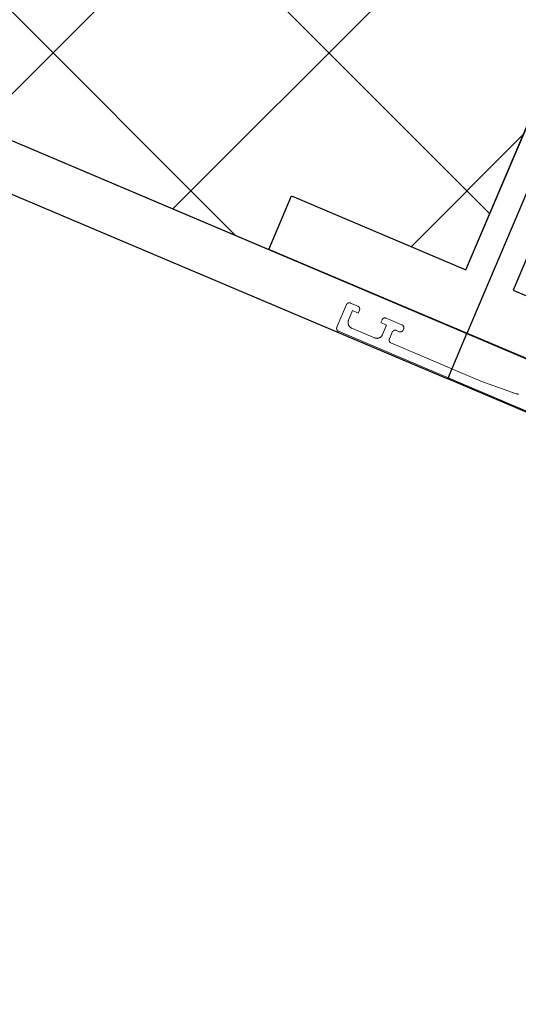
# Model space of a CAD drawing. Header units: metres. Extents: x 63115 to 703450, y -261936 to -53969.
# Tile 28 of 256: x 158321 to 158402, y -143574 to -143414. Entities that reach past the tile are written whole.
import ezdxf

# ---------------------------------------------------------------- set-up
doc = ezdxf.new("R2010")
doc.units = ezdxf.units.M
doc.layers.get('0').update_dxf_attribs({"true_color": 0x83b7c5})
doc.layers.add('_01Hulplijnen', color=6, linetype='Continuous', plot=False)
for name, color, linetype in [('_02-section-thick', 3, 'Continuous'), ('_02Binnenwanden', 2, 'Continuous'), ('_03-PROJECTION', 1, 'Continuous'), ('LAYER98', 7, 'Continuous')]:
    doc.layers.add(name, color=color, linetype=linetype)

# ---------------------------------------------------------------- blocks, each defined once
blk = doc.blocks.new('*U184')
at = {"layer": '_01Hulplijnen'}
blk.add_lwpolyline([(6.1, 113.34), (0, 0)], dxfattribs=at)
at = {"layer": '_02Binnenwanden'}
blk.add_lwpolyline([(-34.97, 1.88), (-34.46, 11.34), (-3.66, 9.68), (1.94, 113.56), (10.26, 113.12), (4.67, 9.23), (35.48, 7.58), (34.97, -1.88)], close=True, dxfattribs=at)
blk = doc.blocks.new('ruit_950x8')
at = {"layer": '_01Hulplijnen'}
blk.add_lwpolyline([(0, 0), (950, 0), (950, 8), (0, 8)], close=True, dxfattribs=at)
blk = doc.blocks.new('*U165')
at = {"layer": 'LAYER98', "color": 7, "linetype": 'Continuous', "lineweight": 9}
for points in [[(977.59, -0.32), (977.59, -0.29), (977.59, -0.26), (977.6, -0.23), (977.6, -0.21), (977.61, -0.18), (977.62, -0.16), (977.63, -0.13), (977.64, -0.11), (977.65, -0.08), (977.66, -0.06), (977.68, -0.04), (977.69, -0.01), (977.71, 0.01), (977.73, 0.03), (977.75, 0.05), (977.77, 0.07), (977.79, 0.08), (977.81, 0.1), (977.83, 0.11), (977.86, 0.13), (977.88, 0.14), (977.91, 0.15), (977.93, 0.16), (977.96, 0.17), (977.98, 0.17), (978.01, 0.18), (978.04, 0.18), (978.06, 0.18), (978.09, 0.18)], [(978.09, 0.18), (980.89, 0.18)], [(980.89, 0.18), (980.92, 0.18), (980.95, 0.18), (980.97, 0.18), (981, 0.17), (981.03, 0.17), (981.05, 0.16), (981.08, 0.15), (981.1, 0.14), (981.12, 0.13), (981.15, 0.11), (981.17, 0.1), (981.19, 0.08), (981.21, 0.07), (981.24, 0.05), (981.25, 0.03), (981.27, 0.01), (981.29, -0.01), (981.3, -0.04), (981.32, -0.06), (981.33, -0.08), (981.34, -0.11), (981.36, -0.13), (981.37, -0.16), (981.37, -0.18), (981.38, -0.21), (981.38, -0.23), (981.39, -0.26), (981.39, -0.29), (981.39, -0.32)], [(985.39, -0.32), (985.39, -0.29), (985.39, -0.26), (985.4, -0.23), (985.4, -0.21), (985.41, -0.18), (985.42, -0.16), (985.43, -0.13), (985.44, -0.11), (985.45, -0.08), (985.46, -0.06), (985.48, -0.04), (985.49, -0.01), (985.51, 0.01), (985.53, 0.03), (985.55, 0.05), (985.57, 0.07), (985.59, 0.08), (985.61, 0.1), (985.63, 0.11), (985.66, 0.13), (985.68, 0.14), (985.71, 0.15), (985.73, 0.16), (985.76, 0.17), (985.78, 0.17), (985.81, 0.18), (985.84, 0.18), (985.86, 0.18), (985.89, 0.18)], [(985.89, 0.18), (987.19, 0.18)], [(987.19, 0.18), (987.22, 0.18), (987.25, 0.18), (987.27, 0.18), (987.3, 0.17), (987.33, 0.17), (987.35, 0.16), (987.38, 0.15), (987.4, 0.14), (987.43, 0.13), (987.45, 0.11), (987.47, 0.1), (987.49, 0.08), (987.51, 0.07), (987.54, 0.05), (987.55, 0.03), (987.57, 0.01), (987.59, -0.01), (987.61, -0.04), (987.62, -0.06), (987.63, -0.08), (987.64, -0.11), (987.66, -0.13), (987.66, -0.16), (987.67, -0.18), (987.68, -0.21), (987.68, -0.23), (987.69, -0.26), (987.69, -0.29), (987.69, -0.32)], [(977.59, -0.52), (977.59, -0.32)], [(978.09, -1.02), (978.06, -1.01), (978.04, -1.01), (978.01, -1.01), (977.98, -1), (977.96, -1), (977.93, -0.99), (977.91, -0.98), (977.88, -0.97), (977.86, -0.96), (977.83, -0.94), (977.81, -0.93), (977.79, -0.91), (977.77, -0.9), (977.75, -0.88), (977.73, -0.86), (977.71, -0.84), (977.69, -0.82), (977.68, -0.8), (977.66, -0.77), (977.65, -0.75), (977.64, -0.73), (977.63, -0.7), (977.62, -0.68), (977.61, -0.65), (977.6, -0.62), (977.6, -0.6), (977.59, -0.57), (977.59, -0.54), (977.59, -0.52)], [(978.59, -1.02), (978.09, -1.02)], [(979.09, -1.52), (979.09, -1.49), (979.09, -1.46), (979.08, -1.43), (979.08, -1.41), (979.07, -1.38), (979.07, -1.36), (979.06, -1.33), (979.04, -1.31), (979.03, -1.28), (979.02, -1.26), (979, -1.24), (978.99, -1.21), (978.97, -1.19), (978.95, -1.17), (978.93, -1.15), (978.91, -1.13), (978.89, -1.12), (978.87, -1.1), (978.85, -1.09), (978.83, -1.07), (978.8, -1.06), (978.78, -1.05), (978.75, -1.04), (978.72, -1.03), (978.7, -1.03), (978.67, -1.02), (978.65, -1.02), (978.62, -1.02), (978.59, -1.02)], [(979.09, -2.72), (979.09, -1.52)], [(981.39, -0.32), (981.39, -0.82), (980.39, -0.82), (980.39, -2.52)], [(986.39, -2.52), (986.39, -0.82), (985.39, -0.82), (985.39, -0.32)], [(987.69, -0.32), (987.69, -4.32)], [(956.22, -2.75), (956.27, -2.78), (956.32, -2.8), (956.37, -2.82), (956.42, -2.83), (956.47, -2.85), (956.53, -2.86), (956.58, -2.86), (956.63, -2.87)], [(956.63, -2.87), (962.69, -3.22), (978.59, -3.22)], [(978.59, -3.22), (978.62, -3.21), (978.65, -3.21), (978.67, -3.21), (978.7, -3.2), (978.72, -3.2), (978.75, -3.19), (978.78, -3.18), (978.8, -3.17), (978.83, -3.16), (978.85, -3.14), (978.87, -3.13), (978.89, -3.11), (978.91, -3.1), (978.93, -3.08), (978.95, -3.06), (978.97, -3.04), (978.99, -3.02), (979, -3), (979.02, -2.97), (979.03, -2.95), (979.04, -2.93), (979.06, -2.9), (979.07, -2.88), (979.07, -2.85), (979.08, -2.82), (979.08, -2.8), (979.09, -2.77), (979.09, -2.74), (979.09, -2.72)], [(980.39, -2.52), (980.39, -2.57), (980.4, -2.62), (980.4, -2.68), (980.41, -2.73), (980.43, -2.78), (980.44, -2.83), (980.46, -2.89), (980.48, -2.94), (980.51, -2.98), (980.53, -3.03), (980.56, -3.08), (980.59, -3.12), (980.63, -3.16), (980.66, -3.2), (980.7, -3.24), (980.74, -3.28), (980.79, -3.31), (980.83, -3.34), (980.88, -3.37), (980.92, -3.4), (980.97, -3.42), (981.02, -3.44), (981.07, -3.46), (981.12, -3.48), (981.18, -3.49), (981.23, -3.5), (981.28, -3.51), (981.34, -3.51), (981.39, -3.52)], [(985.39, -3.52), (985.45, -3.51), (985.5, -3.51), (985.55, -3.5), (985.61, -3.49), (985.66, -3.48), (985.71, -3.46), (985.76, -3.44), (985.81, -3.42), (985.86, -3.4), (985.91, -3.37), (985.95, -3.34), (986, -3.31), (986.04, -3.28), (986.08, -3.24), (986.12, -3.2), (986.15, -3.16), (986.19, -3.12), (986.22, -3.08), (986.25, -3.03), (986.27, -2.98), (986.3, -2.94), (986.32, -2.89), (986.34, -2.83), (986.35, -2.78), (986.37, -2.73), (986.38, -2.68), (986.39, -2.62), (986.39, -2.57), (986.39, -2.52)], [(981.39, -3.52), (985.39, -3.52)], [(987.69, -4.32), (987.69, -4.34), (987.69, -4.37), (987.68, -4.4), (987.68, -4.42), (987.67, -4.45), (987.66, -4.48), (987.66, -4.5), (987.64, -4.53), (987.63, -4.55), (987.62, -4.57), (987.61, -4.6), (987.59, -4.62), (987.57, -4.64), (987.55, -4.66), (987.54, -4.68), (987.51, -4.7), (987.49, -4.71), (987.47, -4.73), (987.45, -4.74), (987.43, -4.76), (987.4, -4.77), (987.38, -4.78), (987.35, -4.79), (987.33, -4.8), (987.3, -4.8), (987.27, -4.81), (987.25, -4.81), (987.22, -4.81), (987.19, -4.82)], [(987.19, -4.82), (912.19, -4.82)]]:
    blk.add_lwpolyline(points, dxfattribs=at)
blk = doc.blocks.new('pui_02')
at = {"layer": '_03-PROJECTION'}
h = blk.add_hatch(dxfattribs=at)
h.set_pattern_fill('ANSI37', color=256, scale=10)
h.set_pattern_definition([(45, (-466.783, 197.56), (-22.45064, 22.45064), []), (135, (-466.783, 197.56), (-22.45064, -22.45064), [])])
h.paths.add_polyline_path([(-5594.69, -1697.89), (-5590.5, -1703.65), (-5573.18, -1727.07), (-5555.66, -1750.34), (-5554.01, -1752.5), (-5129.44, -1603.48), (-3737.65, -2192.55), (-3733.95, -2183.83), (-3705.56, -2195.88), (-3665.12, -2100.61), (-5059.27, -1509.97)])
blk.add_lwpolyline([(-3673.15, -2219.84), (-3737.65, -2192.55)])
at = {"layer": '_02-section-thick'}
for points in [[(-5554.01, -1752.5), (-5129.44, -1603.48), (-3705.4, -2206.2)], [(-5547.61, -1760.85), (-5127.03, -1613.23), (-3708.54, -2213.59)]]:
    blk.add_lwpolyline(points, dxfattribs=at)
at = {"layer": '_02Binnenwanden'}
blk.add_lwpolyline([(-5554.01, -1752.5), (-5129.44, -1603.48), (-3737.65, -2192.55), (-3733.95, -2183.83), (-3705.56, -2195.88), (-3664.91, -2100.12), (-5059.27, -1509.97), (-5594.69, -1697.89)], dxfattribs=at)
at = {"layer": '_02Binnenwanden', "rotation": 340.0806938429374}
blk.add_blockref('*U184', (-3705.42, -2206.23), dxfattribs=at)
at = {"layer": '_03-PROJECTION', "xscale": -1, "rotation": 337}
for name, p in [('*U165', (-2815.71, -2587.15)), ('ruit_950x8', (-2834.06, -2584.79))]:
    blk.add_blockref(name, p, dxfattribs=at)

msp = doc.modelspace()

# ---------------------------------------------------------------- block references
at = {"layer": '_02Binnenwanden'}
msp.add_blockref('pui_02', (162099.37, -141258.61), dxfattribs=at)

doc.saveas('drawing.dxf')
